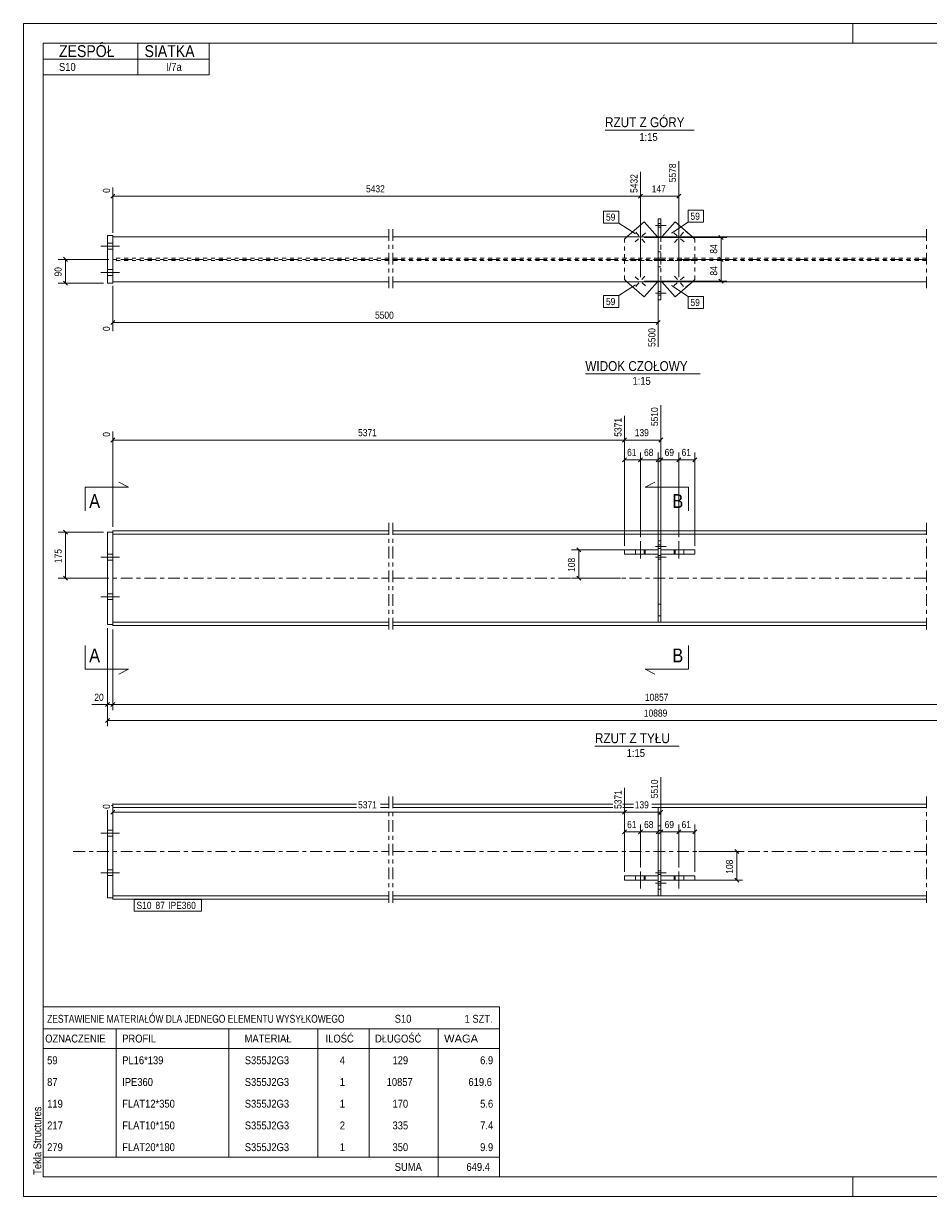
# Model space of a CAD drawing. Header units: millimetres. Extents: x 0 to 420, y 0 to 297.
# Tile 1 of 2: x 0 to 229, y 0 to 297. Entities that reach past the tile are written whole.
import ezdxf

# ---------------------------------------------------------------- set-up
doc = ezdxf.new("R2010")
doc.units = ezdxf.units.MM
for name, pattern in [('XKITLINE00', [0]), ('XKITLINE01', [4, 1, -1, 1, -1]), ('XKITLINE02', [4, 2, -2]), ('XKITLINE03', [6, 3, -1, 1, -1])]:
    doc.linetypes.add(name, pattern=pattern)
for name, color, linetype, lineweight in [('Arkusz rysunku', 3, 'Continuous', 0), ('Element', 2, 'Continuous', 0), ('Inny typ obiektu', 7, 'Continuous', 0), ('Przekrój', 7, 'Continuous', 0), ('Wymiar', 4, 'Continuous', 0), ('Znak elementu', 2, 'Continuous', 0), ('Śruba', 3, 'Continuous', 0)]:
    doc.layers.add(name, color=color, linetype=linetype, lineweight=lineweight)
doc.styles.add('ARIAL', font='ARIAL.TTF')

msp = doc.modelspace()

# ---------------------------------------------------------------- linework, layer by layer
at = {"layer": 'Arkusz rysunku', "linetype": 'XKITLINE00', "lineweight": 0}
for p, q in [((420, 297), (0, 297)), ((0, 297), (0, 0)), ((0, 292), (0, 297)), ((5, 297), (0, 297)), ((210, 292), (210, 297)), ((415, 292), (5, 292)), ((5, 292), (5, 5)), ((0, 0), (0, 5)), ((5, 5), (415, 5)), ((210, 0), (210, 5)), ((0, 0), (420, 0))]:
    msp.add_line(p, q, dxfattribs=at)
at = {"layer": 'Element', "linetype": 'XKITLINE00', "lineweight": 0}
for p, q in [((157.16, 246.78), (152.79, 242.95)), ((160.53, 242.95), (157.16, 246.78)), ((160.74, 247.55), (160.74, 242.95)), ((161.4, 247.55), (160.74, 247.55)), ((161.4, 247.55), (161.4, 242.95)), ((164.99, 246.79), (161.62, 242.95)), ((164.99, 246.79), (169.36, 242.95)), ((21.29, 243.28), (22.62, 243.28)), ((21.29, 231.28), (21.29, 243.28)), ((22.62, 243.28), (22.62, 242.95)), ((22.62, 231.61), (22.62, 242.95)), ((92.49, 242.95), (22.62, 242.95)), ((228.67, 242.95), (93.49, 242.95)), ((22.62, 231.28), (21.29, 231.28)), ((92.49, 231.61), (22.62, 231.61)), ((22.62, 231.61), (22.62, 231.28)), ((228.67, 231.61), (93.49, 231.61)), ((157.16, 227.78), (152.79, 231.61)), ((157.16, 227.78), (160.53, 231.61)), ((160.74, 231.61), (160.74, 227.01)), ((161.4, 227.01), (161.4, 231.61)), ((164.99, 227.77), (161.62, 231.61)), ((164.99, 227.77), (169.36, 231.61)), ((160.74, 227.01), (161.4, 227.01)), ((21.29, 144.87), (21.29, 168.21)), ((22.62, 168.21), (21.29, 168.21)), ((22.62, 168.54), (22.62, 168.21)), ((92.49, 168.54), (22.62, 168.54)), ((22.62, 144.87), (22.62, 168.21)), ((92.49, 167.69), (22.62, 167.69)), ((228.67, 168.54), (93.49, 168.54)), ((160.74, 167.69), (93.49, 167.69)), ((160.74, 145.39), (160.74, 167.69)), ((160.74, 167.69), (161.4, 167.69)), ((228.67, 167.69), (161.4, 167.69)), ((161.4, 167.69), (161.4, 145.39)), ((152.15, 162.67), (152.15, 163.74)), ((152.15, 163.74), (160.74, 163.74)), ((157.16, 162.67), (157.16, 163.74)), ((170, 163.74), (161.4, 163.74)), ((164.99, 162.67), (164.99, 163.74)), ((170, 163.74), (170, 162.67)), ((160.74, 162.67), (152.15, 162.67)), ((170, 162.67), (161.4, 162.67)), ((160.74, 149.99), (161.4, 149.99)), ((22.62, 144.87), (21.29, 144.87)), ((92.49, 145.39), (22.62, 145.39)), ((22.62, 144.54), (22.62, 144.87)), ((92.49, 144.54), (22.62, 144.54)), ((228.67, 145.39), (93.49, 145.39)), ((228.67, 144.54), (93.49, 144.54)), ((161.4, 145.39), (160.74, 145.39)), ((22.26, 98.99), (22.62, 98.99)), ((22.62, 99.32), (22.62, 98.99)), ((84.36, 99.32), (22.62, 99.32)), ((22.62, 98.99), (22.62, 75.65)), ((22.62, 98.47), (84.36, 98.47)), ((92.49, 99.32), (90.42, 99.32)), ((90.42, 98.47), (92.49, 98.47)), ((149.27, 99.32), (93.49, 99.32)), ((93.49, 98.47), (149.27, 98.47)), ((154.42, 99.32), (151.79, 99.32)), ((151.79, 98.47), (154.42, 98.47)), ((228.67, 99.32), (159.14, 99.32)), ((159.14, 98.47), (228.67, 98.47)), ((160.74, 76.17), (160.74, 98.47)), ((160.74, 98.47), (161.4, 98.47)), ((161.4, 98.47), (161.4, 76.17)), ((21.29, 97.78), (21.29, 75.65)), ((160.74, 93.87), (161.4, 93.87)), ((152.15, 80.12), (152.15, 81.19)), ((160.74, 81.19), (152.15, 81.19)), ((157.16, 80.12), (157.16, 81.19)), ((161.4, 81.19), (170, 81.19)), ((164.99, 80.12), (164.99, 81.19)), ((170, 80.12), (170, 81.19)), ((160.74, 80.12), (152.15, 80.12)), ((161.4, 80.12), (170, 80.12)), ((21.29, 75.65), (22.62, 75.65)), ((92.49, 76.17), (22.62, 76.17)), ((22.62, 75.32), (22.62, 75.65)), ((92.49, 75.32), (22.62, 75.32)), ((160.74, 76.17), (93.49, 76.17)), ((228.67, 75.32), (93.49, 75.32)), ((161.4, 76.17), (160.74, 76.17)), ((228.67, 76.17), (161.4, 76.17))]:
    msp.add_line(p, q, dxfattribs=at)
at = {"layer": 'Element', "linetype": 'XKITLINE01', "lineweight": 0}
for p, q in [((170, 242.38), (164.99, 246.79)), ((22.62, 242.95), (22.62, 231.61)), ((152.79, 242.95), (152.15, 242.39)), ((152.15, 237.55), (152.15, 242.39)), ((160.53, 242.95), (160.74, 242.71)), ((160.74, 242.95), (161.4, 242.95)), ((160.74, 242.95), (160.74, 237.55)), ((160.74, 242.71), (160.74, 237.55)), ((161.4, 242.95), (161.4, 237.55)), ((161.62, 242.95), (161.4, 242.7)), ((161.4, 242.7), (161.4, 237.55)), ((170, 237.55), (170, 242.38)), ((161.4, 239.21), (160.74, 239.21)), ((92.49, 237.55), (22.62, 237.55)), ((92.49, 237.01), (22.62, 237.01)), ((228.67, 237.55), (93.49, 237.55)), ((228.67, 237.01), (93.49, 237.01)), ((160.74, 237.55), (152.15, 237.55)), ((152.15, 232.17), (152.15, 237.01)), ((152.15, 237.01), (160.74, 237.01)), ((161.4, 237.55), (160.74, 237.55)), ((161.4, 237.01), (160.74, 237.01)), ((160.74, 237.01), (160.74, 231.61)), ((160.74, 237.01), (160.74, 231.85)), ((161.4, 235.35), (160.74, 235.35)), ((161.4, 237.55), (170, 237.55)), ((161.4, 237.01), (161.4, 227.01)), ((170, 237.01), (161.4, 237.01)), ((161.4, 237.01), (161.4, 231.85)), ((170, 232.18), (170, 237.01)), ((152.79, 231.61), (152.15, 232.17)), ((160.74, 231.85), (160.53, 231.61)), ((161.62, 231.61), (161.4, 231.85)), ((170, 232.18), (164.99, 227.77)), ((160.74, 231.61), (161.4, 231.61)), ((22.62, 168.21), (22.62, 167.69)), ((22.62, 144.87), (22.62, 167.69)), ((161.4, 167.69), (160.74, 167.69)), ((160.74, 145.39), (160.74, 167.69)), ((161.4, 167.69), (160.74, 167.69)), ((161.4, 167.69), (161.4, 145.39)), ((152.15, 163.74), (152.15, 162.67)), ((160.74, 163.74), (152.15, 163.74)), ((157.16, 162.67), (157.16, 163.74)), ((160.74, 166.03), (161.4, 166.03)), ((161.4, 166.03), (160.74, 166.03)), ((160.74, 162.67), (160.74, 163.74)), ((160.74, 163.74), (160.74, 162.67)), ((170, 163.74), (161.4, 163.74)), ((161.4, 162.67), (161.4, 163.74)), ((161.4, 163.74), (164.99, 163.74)), ((161.4, 162.67), (161.4, 163.74)), ((164.99, 162.67), (164.99, 163.74)), ((170, 162.67), (170, 163.74)), ((152.15, 162.67), (160.74, 162.67)), ((170, 162.67), (161.4, 162.67)), ((161.4, 162.67), (164.99, 162.67)), ((160.74, 149.99), (161.4, 149.99)), ((160.74, 147.05), (161.4, 147.05)), ((160.74, 147.05), (161.4, 147.05)), ((161.4, 145.39), (160.74, 145.39)), ((22.62, 98.99), (22.62, 97.73)), ((22.62, 76.17), (22.62, 98.47)), ((160.74, 76.17), (160.74, 98.47)), ((161.4, 98.47), (160.74, 98.47)), ((161.4, 98.47), (161.4, 76.17)), ((161.4, 96.81), (160.74, 96.81)), ((160.74, 96.81), (161.4, 96.81)), ((160.74, 93.87), (161.4, 93.87)), ((152.15, 81.19), (160.74, 81.19)), ((152.15, 80.12), (152.15, 81.19)), ((157.16, 80.12), (157.16, 81.19)), ((160.74, 81.19), (160.74, 80.12)), ((160.74, 81.19), (160.74, 80.12)), ((161.4, 80.12), (161.4, 81.19)), ((170, 81.19), (161.4, 81.19)), ((161.4, 81.19), (161.4, 80.12)), ((164.99, 81.19), (164.99, 80.12)), ((170, 80.12), (170, 81.19)), ((160.74, 80.12), (152.15, 80.12)), ((160.74, 77.83), (161.4, 77.83)), ((160.74, 77.83), (161.4, 77.83)), ((161.4, 80.12), (170, 80.12)), ((22.62, 75.65), (22.62, 76.17)), ((161.4, 76.17), (160.74, 76.17)), ((161.4, 76.17), (160.74, 76.17))]:
    msp.add_line(p, q, dxfattribs=at)
at = {"layer": 'Element', "linetype": 'XKITLINE03', "lineweight": 0}
for p, q in [((92.49, 244.95), (92.49, 229.61)), ((93.49, 244.95), (93.49, 229.61)), ((228.67, 244.95), (228.67, 229.61)), ((12.62, 237.28), (92.49, 237.28)), ((93.49, 237.28), (228.67, 237.28)), ((92.49, 170.54), (92.49, 142.54)), ((93.49, 170.54), (93.49, 142.54)), ((228.67, 170.54), (228.67, 142.54)), ((12.62, 156.54), (92.49, 156.54)), ((93.49, 156.54), (228.67, 156.54)), ((92.49, 101.32), (92.49, 73.32)), ((93.49, 101.32), (93.49, 73.32)), ((228.67, 101.32), (228.67, 73.32)), ((12.62, 87.32), (92.49, 87.32)), ((93.49, 87.32), (228.67, 87.32))]:
    msp.add_line(p, q, dxfattribs=at)
at = {"layer": 'Inny typ obiektu', "linetype": 'XKITLINE00', "lineweight": 0}
for p, q in [((5, 292), (47, 292)), ((5, 292), (5, 288)), ((29, 288), (29, 292)), ((47, 288), (47, 292)), ((5, 288), (47, 288)), ((5, 288), (5, 284)), ((29, 288), (29, 284)), ((47, 288), (47, 284)), ((5, 284), (47, 284)), ((147.26, 270), (169.86, 270)), ((142.27, 208.26), (171.34, 208.26)), ((144.7, 114.04), (165.99, 114.04)), ((5, 48), (5, 42.5)), ((5, 48), (120.5, 48)), ((120.5, 48), (120.5, 42.5)), ((5, 42.5), (5, 37.5)), ((5, 42.5), (120.5, 42.5)), ((23.5, 42.5), (23.5, 37.5)), ((52, 37.5), (52, 42.5)), ((74.5, 42.5), (74.5, 37.5)), ((87.5, 42.5), (87.5, 37.5)), ((105, 42.5), (105, 37.5)), ((120.5, 42.5), (120.5, 37.5)), ((5, 37.5), (120.5, 37.5)), ((5, 37.5), (5, 32)), ((23.5, 37.5), (23.5, 32)), ((52, 32), (52, 37.5)), ((74.5, 37.5), (74.5, 32)), ((87.5, 37.5), (87.5, 32)), ((105, 37.5), (105, 32)), ((120.5, 37.5), (120.5, 32)), ((5, 32), (5, 26.5)), ((23.5, 32), (23.5, 26.5)), ((52, 26.5), (52, 32)), ((74.5, 32), (74.5, 26.5)), ((87.5, 32), (87.5, 26.5)), ((105, 32), (105, 26.5)), ((120.5, 32), (120.5, 26.5)), ((5, 26.5), (5, 21)), ((23.5, 26.5), (23.5, 21)), ((52, 21), (52, 26.5)), ((74.5, 26.5), (74.5, 21)), ((87.5, 26.5), (87.5, 21)), ((105, 26.5), (105, 21)), ((120.5, 26.5), (120.5, 21)), ((5, 21), (5, 15.5)), ((23.5, 21), (23.5, 15.5)), ((52, 15.5), (52, 21)), ((74.5, 21), (74.5, 15.5)), ((87.5, 21), (87.5, 15.5)), ((105, 21), (105, 15.5)), ((120.5, 21), (120.5, 15.5)), ((5, 15.5), (5, 10)), ((23.5, 15.5), (23.5, 10)), ((52, 10), (52, 15.5)), ((74.5, 15.5), (74.5, 10)), ((87.5, 15.5), (87.5, 10)), ((105, 15.5), (105, 10)), ((120.5, 15.5), (120.5, 10)), ((5, 10), (5, 5)), ((5, 10), (120.5, 10)), ((105, 10), (105, 5)), ((120.5, 10), (120.5, 5)), ((5, 5), (120.5, 5))]:
    msp.add_line(p, q, dxfattribs=at)
at = {"layer": 'Przekrój', "linetype": 'XKITLINE00', "lineweight": 0}
for p, q in [((15.62, 179.58), (15.62, 173.58)), ((15.62, 179.58), (21.62, 179.58)), ((21.62, 179.58), (26.62, 179.58)), ((26.62, 179.58), (24.12, 180.83)), ((157.4, 179.58), (159.9, 180.83)), ((162.4, 179.58), (157.4, 179.58)), ((168.4, 179.58), (162.4, 179.58)), ((168.4, 179.58), (168.4, 173.58)), ((15.62, 133.5), (15.62, 139.5)), ((168.4, 133.5), (168.4, 139.5)), ((15.62, 133.5), (21.62, 133.5)), ((21.62, 133.5), (26.62, 133.5)), ((26.62, 133.5), (24.12, 132.25)), ((157.4, 133.5), (159.9, 132.25)), ((162.4, 133.5), (157.4, 133.5)), ((168.4, 133.5), (162.4, 133.5))]:
    msp.add_line(p, q, dxfattribs=at)
at = {"layer": 'Wymiar', "linetype": 'XKITLINE00', "lineweight": 0}
for p, q in [((165.96, 232.73), (165.96, 262.14)), ((156.2, 232.73), (156.2, 259.44)), ((156.2, 232.73), (156.2, 259.44)), ((22.62, 243.95), (22.62, 255.43)), ((23.13, 253.79), (22.11, 252.77)), ((22.62, 253.28), (156.2, 253.28)), ((156.71, 253.79), (155.69, 252.77)), ((156.71, 253.79), (155.69, 252.77)), ((156.2, 253.28), (165.96, 253.28)), ((166.46, 253.79), (165.45, 252.77)), ((160.74, 246.55), (160.74, 215.12)), ((157.2, 242.83), (178.06, 242.83)), ((176.11, 243.34), (177.13, 242.32)), ((176.62, 237.28), (176.62, 242.83)), ((10.11, 237.79), (11.13, 236.77)), ((176.11, 237.79), (177.13, 236.77)), ((176.11, 237.79), (177.13, 236.77)), ((21.62, 237.28), (8.76, 237.28)), ((10.62, 231.28), (10.62, 237.28)), ((166.96, 237.28), (178.06, 237.28)), ((166.96, 237.28), (178.06, 237.28)), ((176.62, 231.73), (176.62, 237.28)), ((10.11, 231.79), (11.13, 230.77)), ((157.2, 231.73), (178.06, 231.73)), ((176.11, 232.24), (177.13, 231.22)), ((20.29, 231.28), (8.76, 231.28)), ((22.62, 230.61), (22.62, 219.12)), ((23.13, 221.79), (22.11, 220.77)), ((22.62, 221.28), (160.74, 221.28)), ((161.25, 221.79), (160.23, 220.77)), ((161.4, 164.74), (161.4, 200.4)), ((152.15, 164.74), (152.15, 197.7)), ((152.15, 164.74), (152.15, 197.7)), ((22.62, 169.54), (22.62, 193.69)), ((23.13, 192.05), (22.11, 191.03)), ((22.62, 191.54), (152.15, 191.54)), ((152.66, 192.05), (151.64, 191.03)), ((152.66, 192.05), (151.64, 191.03)), ((152.15, 191.54), (161.4, 191.54)), ((161.91, 192.05), (160.89, 191.03)), ((152.15, 164.74), (152.15, 188.4)), ((156.2, 166.91), (156.2, 188.4)), ((156.2, 166.91), (156.2, 188.4)), ((160.74, 164.74), (160.74, 188.4)), ((161.4, 164.74), (161.4, 188.4)), ((165.96, 166.91), (165.96, 188.4)), ((165.96, 166.91), (165.96, 188.4)), ((170, 164.74), (170, 188.4)), ((152.66, 187.05), (151.64, 186.03)), ((152.15, 186.54), (156.2, 186.54)), ((156.71, 187.05), (155.69, 186.03)), ((156.71, 187.05), (155.69, 186.03)), ((156.2, 186.54), (160.74, 186.54)), ((161.25, 187.05), (160.23, 186.03)), ((161.91, 187.05), (160.89, 186.03)), ((161.4, 186.54), (165.96, 186.54)), ((166.46, 187.05), (165.45, 186.03)), ((166.46, 187.05), (165.45, 186.03)), ((165.96, 186.54), (170, 186.54)), ((170.51, 187.05), (169.49, 186.03)), ((20.29, 168.21), (8.76, 168.21)), ((10.11, 168.72), (11.13, 167.7)), ((10.62, 156.54), (10.62, 168.21)), ((160.4, 163.74), (138.76, 163.74)), ((140.11, 164.25), (141.13, 163.23)), ((140.62, 156.54), (140.62, 163.74)), ((21.62, 156.54), (8.76, 156.54)), ((10.11, 157.05), (11.13, 156.03)), ((151.15, 156.54), (138.76, 156.54)), ((140.11, 157.05), (141.13, 156.03)), ((21.29, 143.87), (21.29, 119.1)), ((21.29, 143.87), (21.29, 123.1)), ((22.62, 143.54), (22.62, 123.1)), ((22.62, 143.54), (22.62, 123.1)), ((21.8, 125.05), (20.78, 124.03)), ((23.13, 125.05), (22.11, 124.03)), ((23.13, 125.05), (22.11, 124.03)), ((21.29, 124.54), (17.27, 124.54)), ((21.29, 124.54), (17.27, 124.54)), ((21.29, 124.54), (22.62, 124.54)), ((22.62, 124.54), (298.77, 124.54)), ((21.8, 121.05), (20.78, 120.03)), ((21.29, 120.54), (299.56, 120.54)), ((161.4, 82.19), (161.4, 106.18)), ((152.15, 82.19), (152.15, 103.48)), ((152.15, 82.19), (152.15, 103.48)), ((22.62, 83.29), (22.62, 99.47)), ((23.13, 97.83), (22.11, 96.81)), ((22.62, 97.32), (152.15, 97.32)), ((152.66, 97.83), (151.64, 96.81)), ((152.66, 97.83), (151.64, 96.81)), ((152.15, 97.32), (161.4, 97.32)), ((161.91, 97.83), (160.89, 96.81)), ((152.66, 92.83), (151.64, 91.81)), ((152.15, 82.19), (152.15, 94.18)), ((152.15, 92.32), (156.2, 92.32)), ((156.71, 92.83), (155.69, 91.81)), ((156.71, 92.83), (155.69, 91.81)), ((156.2, 83.29), (156.2, 94.18)), ((156.2, 83.29), (156.2, 94.18)), ((156.2, 92.32), (160.74, 92.32)), ((161.25, 92.83), (160.23, 91.81)), ((160.74, 82.19), (160.74, 94.18)), ((161.91, 92.83), (160.89, 91.81)), ((161.4, 82.19), (161.4, 94.18)), ((161.4, 92.32), (165.96, 92.32)), ((166.46, 92.83), (165.45, 91.81)), ((166.46, 92.83), (165.45, 91.81)), ((165.96, 83.29), (165.96, 94.18)), ((165.96, 83.29), (165.96, 94.18)), ((165.96, 92.32), (170, 92.32)), ((170.51, 92.83), (169.49, 91.81)), ((170, 82.19), (170, 94.18)), ((171, 87.32), (182.06, 87.32)), ((180.11, 87.83), (181.13, 86.81)), ((180.62, 80.12), (180.62, 87.32)), ((180.11, 80.63), (181.13, 79.61)), ((161.74, 80.12), (182.06, 80.12))]:
    msp.add_line(p, q, dxfattribs=at)
at = {"layer": 'Znak elementu', "linetype": 'XKITLINE00', "lineweight": 0}
for p, q in [((168.29, 249.69), (172.16, 249.69)), ((168.29, 246.69), (168.29, 249.69)), ((172.16, 246.69), (172.16, 249.69)), ((146.89, 249.47), (150.76, 249.47)), ((146.89, 246.47), (146.89, 249.47)), ((150.76, 246.47), (150.76, 249.47)), ((164.05, 243.94), (168.29, 246.69)), ((168.29, 246.69), (172.16, 246.69)), ((146.89, 246.47), (150.76, 246.47)), ((155, 243.72), (150.76, 246.47)), ((155, 230.84), (150.76, 228.09)), ((164.05, 230.62), (168.29, 227.87)), ((146.89, 228.09), (150.76, 228.09)), ((146.89, 225.09), (146.89, 228.09)), ((150.76, 225.09), (150.76, 228.09)), ((168.29, 227.87), (172.16, 227.87)), ((168.29, 224.87), (168.29, 227.87)), ((172.16, 224.87), (172.16, 227.87)), ((146.89, 225.09), (150.76, 225.09)), ((168.29, 224.87), (172.16, 224.87)), ((28.02, 75.22), (45.12, 75.22)), ((28.02, 72.22), (28.02, 75.22)), ((45.12, 72.22), (45.12, 75.22)), ((28.02, 72.22), (45.12, 72.22))]:
    msp.add_line(p, q, dxfattribs=at)
at = {"layer": 'Śruba', "linetype": 'XKITLINE00', "lineweight": 0}
for p, q in [((155.05, 244.14), (155.82, 243.27)), ((157.5, 243.98), (156.63, 243.21)), ((162.74, 245.88), (160.07, 245.88)), ((162.74, 245.88), (160.07, 245.88)), ((161.4, 246.35), (160.74, 246.35)), ((161.4, 246.35), (160.74, 246.35)), ((161.4, 245.41), (160.74, 245.41)), ((161.4, 245.41), (160.74, 245.41)), ((164.65, 243.98), (165.52, 243.22)), ((167.1, 244.13), (166.34, 243.27)), ((19.55, 240.61), (24.35, 240.61)), ((19.55, 240.61), (24.35, 240.61)), ((21.29, 241.35), (22.62, 241.35)), ((21.29, 241.35), (22.62, 241.35)), ((154.89, 241.69), (155.76, 242.45)), ((157.34, 241.53), (156.58, 242.4)), ((164.81, 241.53), (165.57, 242.4)), ((167.26, 241.69), (166.39, 242.45)), ((21.29, 239.88), (22.62, 239.88)), ((21.29, 239.88), (22.62, 239.88)), ((21.29, 234.68), (22.62, 234.68)), ((21.29, 234.68), (22.62, 234.68)), ((19.55, 233.95), (24.35, 233.95)), ((19.55, 233.95), (24.35, 233.95)), ((21.29, 233.21), (22.62, 233.21)), ((21.29, 233.21), (22.62, 233.21)), ((154.89, 232.87), (155.76, 232.11)), ((157.34, 233.03), (156.58, 232.16)), ((164.81, 233.03), (165.57, 232.16)), ((167.26, 232.87), (166.39, 232.11)), ((155.05, 230.42), (155.82, 231.29)), ((157.5, 230.58), (156.63, 231.35)), ((161.4, 229.15), (160.74, 229.15)), ((161.4, 229.15), (160.74, 229.15)), ((164.65, 230.58), (165.52, 231.34)), ((167.1, 230.42), (166.34, 231.29)), ((162.74, 228.68), (160.07, 228.68)), ((162.74, 228.68), (160.07, 228.68)), ((161.4, 228.21), (160.74, 228.21)), ((161.4, 228.21), (160.74, 228.21)), ((154.97, 163.74), (154.97, 162.67)), ((156.2, 165.91), (156.2, 161.57)), ((157.42, 163.74), (157.42, 162.67)), ((162.74, 164.54), (160.07, 164.54)), ((161.4, 165.01), (160.74, 165.01)), ((161.4, 164.07), (160.74, 164.07)), ((164.73, 163.74), (164.73, 162.67)), ((165.96, 165.91), (165.96, 161.57)), ((167.18, 163.74), (167.18, 162.67)), ((19.55, 161.87), (24.35, 161.87)), ((19.55, 161.87), (24.35, 161.87)), ((21.29, 162.61), (22.62, 162.61)), ((21.29, 162.61), (22.62, 162.61)), ((21.29, 161.14), (22.62, 161.14)), ((21.29, 161.14), (22.62, 161.14)), ((162.74, 161.87), (160.07, 161.87)), ((161.4, 162.34), (160.74, 162.34)), ((161.4, 161.41), (160.74, 161.41)), ((19.55, 151.87), (24.35, 151.87)), ((19.55, 151.87), (24.35, 151.87)), ((21.29, 152.61), (22.62, 152.61)), ((21.29, 152.61), (22.62, 152.61)), ((21.29, 151.14), (22.62, 151.14)), ((21.29, 151.14), (22.62, 151.14)), ((21.29, 92.72), (22.62, 92.72)), ((21.29, 92.72), (22.62, 92.72)), ((19.55, 91.99), (24.35, 91.99)), ((19.55, 91.99), (24.35, 91.99)), ((21.29, 91.25), (22.62, 91.25)), ((21.29, 91.25), (22.62, 91.25)), ((19.55, 81.99), (24.35, 81.99)), ((19.55, 81.99), (24.35, 81.99)), ((21.29, 82.72), (22.62, 82.72)), ((21.29, 82.72), (22.62, 82.72)), ((21.29, 81.25), (22.62, 81.25)), ((21.29, 81.25), (22.62, 81.25)), ((154.97, 80.12), (154.97, 81.19)), ((156.2, 77.95), (156.2, 82.29)), ((157.42, 80.12), (157.42, 81.19)), ((162.74, 81.99), (160.07, 81.99)), ((161.4, 82.45), (160.74, 82.45)), ((161.4, 81.52), (160.74, 81.52)), ((164.73, 80.12), (164.73, 81.19)), ((165.96, 77.95), (165.96, 82.29)), ((167.18, 80.12), (167.18, 81.19)), ((162.74, 79.32), (160.07, 79.32)), ((161.4, 79.79), (160.74, 79.79)), ((161.4, 78.85), (160.74, 78.85))]:
    msp.add_line(p, q, dxfattribs=at)
at = {"layer": 'Śruba', "linetype": 'XKITLINE02', "lineweight": 0}
for p, q in [((154.97, 163.74), (154.97, 162.67)), ((156.2, 165.91), (156.2, 161.57)), ((157.42, 163.74), (157.42, 162.67)), ((162.74, 164.54), (160.07, 164.54)), ((161.4, 165.01), (160.74, 165.01)), ((161.4, 164.07), (160.74, 164.07)), ((164.73, 163.74), (164.73, 162.67)), ((165.96, 165.91), (165.96, 161.57)), ((167.18, 163.74), (167.18, 162.67)), ((162.74, 161.87), (160.07, 161.87)), ((161.4, 162.34), (160.74, 162.34)), ((161.4, 161.41), (160.74, 161.41)), ((154.97, 80.12), (154.97, 81.19)), ((156.2, 77.95), (156.2, 82.29)), ((157.42, 80.12), (157.42, 81.19)), ((162.74, 81.99), (160.07, 81.99)), ((161.4, 82.45), (160.74, 82.45)), ((161.4, 81.52), (160.74, 81.52)), ((164.73, 80.12), (164.73, 81.19)), ((165.96, 77.95), (165.96, 82.29)), ((167.18, 80.12), (167.18, 81.19)), ((162.74, 79.32), (160.07, 79.32)), ((161.4, 79.79), (160.74, 79.79)), ((161.4, 78.85), (160.74, 78.85))]:
    msp.add_line(p, q, dxfattribs=at)

# ---------------------------------------------------------------- texts
at = {"layer": 'Arkusz rysunku', "style": 'ARIAL', "width": 0.85}
msp.add_text('Tekla Structures', height=2, rotation=90, dxfattribs=at).set_placement((4.5, 5.5))
at = {"layer": 'Inny typ obiektu', "style": 'ARIAL'}
for s, height, width, p in [('ZESPÓŁ', 3, 0.85, (9, 288.5)), ('SIATKA', 3, 0.85, (30.66, 288.5)), ('S10', 2, 0.85, (9, 285)), ('I/7a', 2, 0.85, (36.11, 285)), ('RZUT Z GÓRY', 2.5, 0.85, (147.26, 270.75)), ('1:15', 2, 0.85, (155.96, 267.25)), ('WIDOK CZOŁOWY', 2.5, 0.85, (142.27, 209.01)), ('1:15', 2, 0.85, (154.21, 205.51)), ('RZUT Z TYŁU', 2.5, 0.85, (144.7, 114.79)), ('1:15', 2, 0.85, (152.75, 111.29)), ('ZESTAWIENIE MATERIAŁÓW DLA JEDNEGO ELEMENTU WYSYŁKOWEGO', 2, 0.765, (6, 44)), ('S10', 2, 0.85, (94, 44)), ('1', 2, 0.85, (111.69, 44)), (' SZT.', 2, 0.85, (113, 44)), ('OZNACZENIE', 2, 0.85, (5.5, 39)), ('PROFIL', 2, 0.85, (25, 39)), ('MATERIAŁ', 2, 0.85, (56, 39)), ('ILOŚĆ', 2, 0.85, (76.5, 39)), ('DŁUGOŚĆ', 2, 0.85, (89, 39)), ('WAGA', 2, 1.008832, (106.5, 39)), ('PL16*139', 2, 0.85, (25, 33.5)), ('59', 2, 0.85, (6, 33.5)), ('S355J2G3', 2, 0.85, (56.04, 33.5)), ('4', 2, 0.85, (80.09, 33.5)), ('129', 2, 0.85, (93.44, 33.5)), ('6.9', 2, 0.85, (115.63, 33.5)), ('87', 2, 0.85, (6, 28)), ('IPE360', 2, 0.85, (25, 28)), ('S355J2G3', 2, 0.85, (56.04, 28)), ('1', 2, 0.85, (80.09, 28)), ('10857', 2, 0.85, (91.96, 28)), ('619.6', 2, 0.85, (112.67, 28)), ('119', 2, 0.85, (6, 22.5)), ('FLAT12*350', 2, 0.85, (25, 22.5)), ('S355J2G3', 2, 0.85, (56.04, 22.5)), ('1', 2, 0.85, (80.09, 22.5)), ('170', 2, 0.85, (93.44, 22.5)), ('5.6', 2, 0.85, (115.63, 22.5)), ('217', 2, 0.85, (6, 17)), ('FLAT10*150', 2, 0.85, (25, 17)), ('S355J2G3', 2, 0.85, (56.04, 17)), ('2', 2, 0.85, (80.09, 17)), ('335', 2, 0.85, (93.44, 17)), ('7.4', 2, 0.85, (115.63, 17)), ('279', 2, 0.85, (6, 11.5)), ('FLAT20*180', 2, 0.85, (25, 11.5)), ('S355J2G3', 2, 0.85, (56.04, 11.5)), ('1', 2, 0.85, (80.09, 11.5)), ('350', 2, 0.85, (93.44, 11.5)), ('9.9', 2, 0.85, (115.63, 11.5)), ('SUMA', 2, 0.85, (94, 6.5)), ('649.4', 2, 0.85, (112.17, 6.5))]:
    msp.add_text(s, height=height, dxfattribs=dict(at, width=width)).set_placement(p)
at = {"layer": 'Przekrój', "style": 'ARIAL', "width": 0.85}
for s, p in [('A', (16.62, 174.33)), ('B', (164.29, 174.33)), ('A', (16.62, 135.25)), ('B', (164.29, 135.25))]:
    msp.add_text(s, height=3.5, dxfattribs=at).set_placement(p)
at = {"layer": 'Wymiar', "style": 'ARIAL', "width": 0.85}
for s, p in [('5432', (155.48, 254.1)), ('5578', (165.24, 256.8)), ('0', (21.9, 254.1)), ('84', (175.66, 238.72)), ('90', (9.66, 232.94)), ('84', (175.66, 233.17)), ('0', (21.9, 219.12)), ('5500', (160.02, 215.12)), ('5510', (160.68, 195.06)), ('5371', (151.43, 192.36)), ('0', (21.9, 192.36)), ('175', (9.66, 160.37)), ('108', (139.66, 158.14)), ('5510', (160.68, 100.84)), ('5371', (151.43, 98.14)), ('0', (21.9, 98.14)), ('108', (179.66, 81.72))]:
    msp.add_text(s, height=1.8, rotation=90.0002, dxfattribs=at).set_placement(p)
for s, p in [('5432', (86.74, 254.24)), ('147', (159.07, 254.24)), ('5500', (89.01, 222.24)), ('5371', (84.72, 192.5)), ('139', (154.78, 192.5)), ('61', (152.84, 187.5)), ('68', (157.13, 187.5)), ('69', (162.34, 187.5)), ('61', (166.64, 187.5)), ('20', (17.94, 125.5)), ('10857', (157.36, 125.5)), ('10889', (157.08, 121.5)), ('5371', (84.72, 98.28)), ('139', (154.78, 98.28)), ('61', (152.84, 93.28)), ('68', (157.13, 93.28)), ('69', (162.34, 93.28)), ('61', (166.64, 93.28))]:
    msp.add_text(s, height=1.8, dxfattribs=at).set_placement(p)
at = {"layer": 'Znak elementu', "style": 'ARIAL', "width": 0.85}
for s, p in [('59', (147.49, 247.07)), ('59', (168.89, 247.29)), ('59', (147.49, 225.69)), ('59', (168.89, 225.47)), ('S10', (28.62, 72.82)), ('87', (33.43, 72.82)), ('IPE360', (36.64, 72.82))]:
    msp.add_text(s, height=1.8, dxfattribs=at).set_placement(p)

doc.saveas('drawing.dxf')
